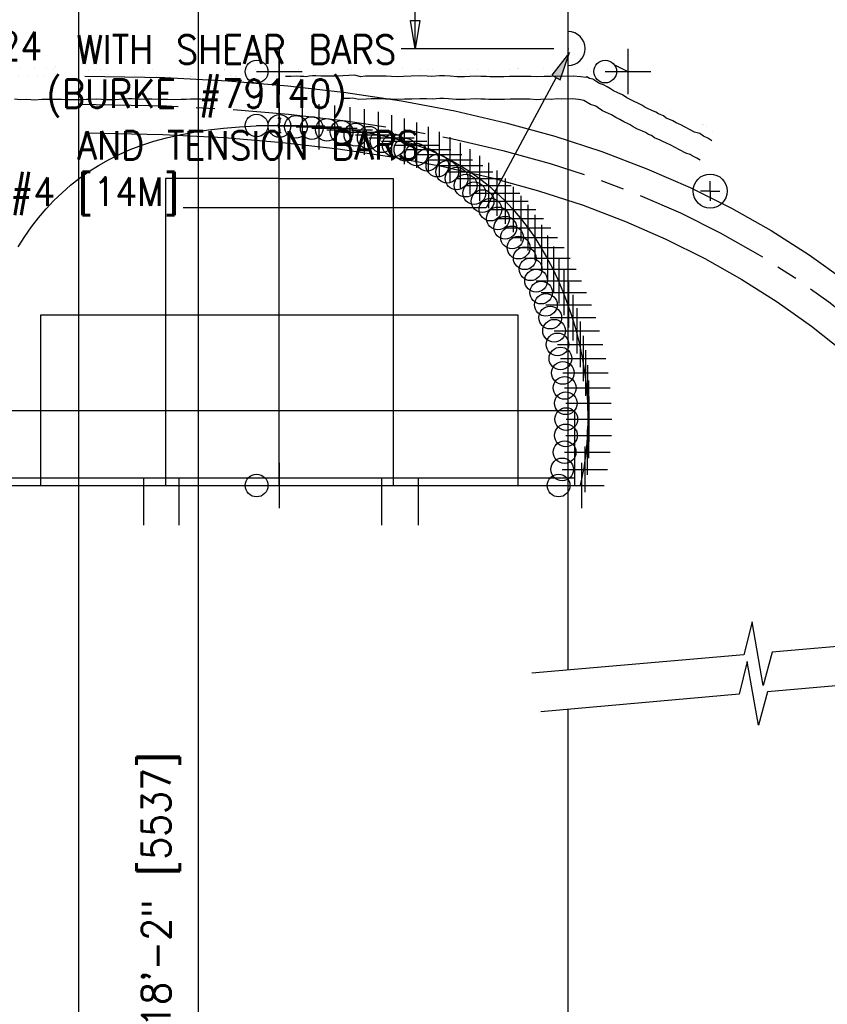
# Model space of a CAD drawing. Extents: x -17 to 2859, y -14 to 3983.
# Tile 25 of 39: x 78 to 114, y 144 to 188. Entities that reach past the tile are written whole.
import ezdxf
from ezdxf.enums import TextEntityAlignment as Align

# ---------------------------------------------------------------- set-up
doc = ezdxf.new("R2010")
doc.units = 0
doc.header["$LTSCALE"] = 25.4
doc.header["$MEASUREMENT"] = 0
doc.layers.get('0').update_dxf_attribs({"linetype": 'CONTINUOUS'})
for name, color, linetype in [('ARC-CENT', 1, 'CONTINUOUS'), ('ARC-CONST', 1, 'CONTINUOUS'), ('ARC-GRD', 1, 'CONTINUOUS'), ('ARC-PTS', 1, 'CONTINUOUS'), ('ARC-SOIL', 1, 'CONTINUOUS'), ('BDR-TEXT', 1, 'CONTINUOUS'), ('DWG-LINES', 7, 'CONTINUOUS'), ('FORM', 1, 'CONTINUOUS'), ('HATCH', 7, 'CONTINUOUS'), ('LABELS', 7, 'CONTINUOUS'), ('LEV_PAD', 7, 'CONTINUOUS'), ('PAN_RS', 7, 'CONTINUOUS'), ('PAN_TS', 7, 'CONTINUOUS'), ('POINTS', 1, 'CONTINUOUS'), ('TRASH', 1, 'CONTINUOUS')]:
    doc.layers.add(name, color=color, linetype=linetype)
doc.styles.add('TXT_SHX', font='txt.shx')

# ---------------------------------------------------------------- blocks, each defined once
blk = doc.blocks.new('2FL')
at = {"layer": 'DWG-LINES', "color": 1, "linetype": 'CONTINUOUS', "const_width": 0.00025}
blk.add_lwpolyline([(-0.12, -1.39), (-0.12, -3.25), (-0.31, -3.25), (-0.31, -1.46, -0.342997), (-0.31, 1.46), (-0.31, 3.25), (-0.12, 3.25), (-0.12, 1.39)], format="xyb", dxfattribs=at)
blk.add_lwpolyline([(0.12, -3.25), (0.12, -1.65, -0.454859), (0.12, 1.65), (0.12, 3.25), (0.31, 3.25), (0.31, 1.56, 0.480384), (0.31, -1.56), (0.31, -3.25)], format="xyb", close=True, dxfattribs=at)
at = {"layer": 'HATCH', "color": 6, "linetype": 'CONTINUOUS'}
for p, q in [((-0.81, 0.01), (-0.61, 0.21)), ((-0.81, -0.16), (-0.65, 0)), ((-0.78, 0.4), (-0.53, 0.65)), ((-0.73, 0.63), (-0.41, 0.94)), ((-0.65, 0), (-0.62, 0.02)), ((-0.62, 0.02), (-0.43, 0.22)), ((-0.61, 0.21), (-0.39, 0.44)), ((-0.53, 0.65), (-0.16, 1.02)), ((-0.45, 1.25), (-0.12, 1.58)), ((-0.41, 0.94), (0.31, 1.67)), ((-0.31, 3.16), (-0.23, 3.25)), ((-0.31, 2.99), (-0.12, 3.17)), ((-0.31, 2.63), (-0.12, 2.82)), ((-0.31, 2.46), (-0.12, 2.64)), ((-0.31, 2.1), (-0.17, 2.25)), ((-0.31, 1.93), (-0.12, 2.11)), ((-0.31, 1.57), (-0.12, 1.76)), ((-0.17, 2.25), (-0.12, 2.29)), ((0.12, 3.07), (0.3, 3.25)), ((0.12, 2.89), (0.31, 3.08)), ((0.12, 2.54), (0.31, 2.73)), ((0.12, 2.36), (0.31, 2.55)), ((0.12, 2.01), (0.31, 2.2)), ((0.12, 1.83), (0.31, 2.02)), ((-0.77, -0.47), (-0.6, -0.31)), ((-0.73, -0.61), (-0.58, -0.46)), ((-0.64, -0.88), (-0.5, -0.73)), ((-0.6, -0.31), (-0.43, -0.14)), ((-0.59, -1), (-0.45, -0.86)), ((-0.58, -0.46), (-0.42, -0.3)), ((-0.5, -0.73), (-0.35, -0.59)), ((-0.47, -1.23), (-0.33, -1.1)), ((-0.45, -0.86), (-0.3, -0.72)), ((-0.4, -1.34), (-0.26, -1.21)), ((-0.33, -1.1), (-0.19, -0.96)), ((-0.31, -1.61), (-0.12, -1.42)), ((-0.31, -1.79), (-0.12, -1.6)), ((-0.31, -2.14), (-0.12, -1.95)), ((-0.31, -2.32), (-0.12, -2.13)), ((-0.31, -2.67), (-0.12, -2.48)), ((-0.31, -2.85), (-0.12, -2.66)), ((-0.31, -3.2), (-0.12, -3.01)), ((-0.26, -1.21), (-0.13, -1.07)), ((-0.19, -3.25), (-0.12, -3.19)), ((-0.11, -1.41), (0.02, -1.28)), ((-0.03, -1.5), (0.1, -1.37)), ((0.12, -1.7), (0.29, -1.54)), ((0.12, -1.88), (0.31, -1.69)), ((0.12, -2.23), (0.31, -2.04)), ((0.12, -2.41), (0.31, -2.22)), ((0.12, -2.76), (0.31, -2.58)), ((0.12, -2.94), (0.31, -2.75)), ((0.17, -3.25), (0.31, -3.11))]:
    blk.add_line(p, q, dxfattribs=at)
at = {"layer": 'LABELS', "color": 253, "linetype": 'CONTINUOUS'}
for p, q in [((-0.12, 3.25), (-0.88, 4)), ((0.12, 3.25), (0.88, 4)), ((-0.88, -4), (-0.12, -3.25)), ((0.88, -4), (0.12, -3.25))]:
    blk.add_line(p, q, dxfattribs=at)
blk = doc.blocks.new('2FL0')
at = {"layer": 'DWG-LINES', "color": 1, "linetype": 'CONTINUOUS', "const_width": 0.00025}
blk.add_lwpolyline([(-0.12, -1.39), (-0.12, -3.25), (-0.31, -3.25), (-0.31, -1.46, -0.342997), (-0.31, 1.46), (-0.31, 3.25), (-0.12, 3.25), (-0.12, 1.39)], format="xyb", dxfattribs=at)
blk.add_lwpolyline([(0.12, -3.25), (0.12, -1.65, -0.454859), (0.12, 1.65), (0.12, 3.25), (0.31, 3.25), (0.31, 1.56, 0.480384), (0.31, -1.56), (0.31, -3.25)], format="xyb", close=True, dxfattribs=at)
at = {"layer": 'HATCH', "color": 6, "linetype": 'CONTINUOUS'}
for p, q in [((-0.81, 0.01), (-0.61, 0.21)), ((-0.81, -0.16), (-0.65, 0)), ((-0.78, 0.4), (-0.53, 0.65)), ((-0.73, 0.63), (-0.41, 0.94)), ((-0.65, 0), (-0.62, 0.02)), ((-0.62, 0.02), (-0.43, 0.22)), ((-0.61, 0.21), (-0.39, 0.44)), ((-0.53, 0.65), (-0.16, 1.02)), ((-0.45, 1.25), (-0.12, 1.58)), ((-0.41, 0.94), (0.31, 1.67)), ((-0.31, 3.16), (-0.23, 3.25)), ((-0.31, 2.99), (-0.12, 3.17)), ((-0.31, 2.63), (-0.12, 2.82)), ((-0.31, 2.46), (-0.12, 2.64)), ((-0.31, 2.1), (-0.17, 2.25)), ((-0.31, 1.93), (-0.12, 2.11)), ((-0.31, 1.57), (-0.12, 1.76)), ((-0.17, 2.25), (-0.12, 2.29)), ((0.12, 3.07), (0.3, 3.25)), ((0.12, 2.89), (0.31, 3.08)), ((0.12, 2.54), (0.31, 2.73)), ((0.12, 2.36), (0.31, 2.55)), ((0.12, 2.01), (0.31, 2.2)), ((0.12, 1.83), (0.31, 2.02)), ((-0.77, -0.47), (-0.6, -0.31)), ((-0.73, -0.61), (-0.58, -0.46)), ((-0.64, -0.88), (-0.5, -0.73)), ((-0.6, -0.31), (-0.43, -0.14)), ((-0.59, -1), (-0.45, -0.86)), ((-0.58, -0.46), (-0.42, -0.3)), ((-0.5, -0.73), (-0.35, -0.59)), ((-0.47, -1.23), (-0.33, -1.1)), ((-0.45, -0.86), (-0.3, -0.72)), ((-0.4, -1.34), (-0.26, -1.21)), ((-0.33, -1.1), (-0.19, -0.96)), ((-0.31, -1.61), (-0.12, -1.42)), ((-0.31, -1.79), (-0.12, -1.6)), ((-0.31, -2.14), (-0.12, -1.95)), ((-0.31, -2.32), (-0.12, -2.13)), ((-0.31, -2.67), (-0.12, -2.48)), ((-0.31, -2.85), (-0.12, -2.66)), ((-0.31, -3.2), (-0.12, -3.01)), ((-0.26, -1.21), (-0.13, -1.07)), ((-0.19, -3.25), (-0.12, -3.19)), ((-0.11, -1.41), (0.02, -1.28)), ((-0.03, -1.5), (0.1, -1.37)), ((0.12, -1.7), (0.29, -1.54)), ((0.12, -1.88), (0.31, -1.69)), ((0.12, -2.23), (0.31, -2.04)), ((0.12, -2.41), (0.31, -2.22)), ((0.12, -2.76), (0.31, -2.58)), ((0.12, -2.94), (0.31, -2.75)), ((0.17, -3.25), (0.31, -3.11))]:
    blk.add_line(p, q, dxfattribs=at)
at = {"layer": 'LABELS', "color": 253, "linetype": 'CONTINUOUS'}
for p, q in [((-0.12, 3.25), (-0.88, 4)), ((0.12, 3.25), (0.88, 4)), ((-0.88, -4), (-0.12, -3.25)), ((0.88, -4), (0.12, -3.25))]:
    blk.add_line(p, q, dxfattribs=at)
blk = doc.blocks.new('SO3_PN')
at = {"layer": 'PAN_RS', "linetype": 'CONTINUOUS'}
blk.add_hatch(color=7, dxfattribs=at).paths.add_polyline_path([(141.297, 161.929), (141.885, 161.614), (142.536, 163.534)])
at = {"color": 7, "linetype": 'CONTINUOUS'}
for p, q in [((131.674, 163.78), (131.674, 197.78)), ((141.431, 163.78), (130.674, 163.78))]:
    blk.add_line(p, q, dxfattribs=at)
blk.add_lwpolyline([(131.341, 165.78), (132.007, 165.78), (131.674, 163.78)], close=True, dxfattribs=at)
at = {"layer": 'DWG-LINES', "color": 2, "linetype": 'CONTINUOUS'}
for points in [[(175.63, 122.978), (156.79, 121.33), (156.164, 118.98), (155.382, 123.459), (154.798, 121.156), (139.874, 119.85)], [(174.915, 120.156), (156.455, 118.541), (155.829, 116.191), (155.047, 120.669), (154.463, 118.366), (140.505, 117.145)]]:
    blk.add_lwpolyline(points, dxfattribs=at)
at = {"layer": 'LABELS', "color": 253, "linetype": 'CONTINUOUS'}
for q in [(152.431, 154.468), (151.743, 153.78), (152.431, 153.092), (153.119, 153.78)]:
    blk.add_line((152.431, 153.78), q, dxfattribs=at)
blk.add_circle((152.431, 153.78), 1.2, dxfattribs=at)
blk.add_arc((142.431, 163.81), 1.2, 270, 90, dxfattribs=at)
at = {"layer": 'LEV_PAD', "color": 1, "linetype": 'CONTINUOUS'}
for p, q in [((142.431, 120.074), (142.431, 199.78)), ((142.431, 24.477), (142.431, 117.314))]:
    blk.add_line(p, q, dxfattribs=at)
at = {"layer": 'PAN_RS', "color": 7, "linetype": 'CONTINUOUS'}
for p, q in [((141.591, 161.771), (136.672, 152.596)), ((136.672, 152.596), (115.339, 152.596))]:
    blk.add_line(p, q, dxfattribs=at)
blk.add_lwpolyline([(141.297, 161.929), (141.885, 161.614), (142.536, 163.534)], close=True, dxfattribs=at)
at = {"layer": 'PAN_TS', "color": 24, "linetype": 'CONTINUOUS'}
blk.add_point((142.431, 163.78), dxfattribs=at)
at = {"layer": 'LABELS', "color": 253, "linetype": 'CONTINUOUS', "style": 'TXT_SHX', "width": 0.9}
for s, p in [('WITH SHEAR BARS', (130.336, 162.74)), ('(BURKE #79140)', (126.854, 159.628)), ('AND TENSION BARS', (131.934, 156.007)), ('#4 [14M]', (115.041, 152.746))]:
    blk.add_text(s, height=2, dxfattribs=at).set_placement(p, align=Align.RIGHT)
blk = doc.blocks.new('SO3_P0')
at = {"layer": 'PAN_RS', "linetype": 'CONTINUOUS'}
blk.add_hatch(color=7, dxfattribs=at).paths.add_polyline_path([(141.297, 161.929), (141.885, 161.614), (142.536, 163.534)])
at = {"color": 7, "linetype": 'CONTINUOUS'}
for p, q in [((131.674, 163.78), (131.674, 197.78)), ((141.431, 163.78), (130.674, 163.78))]:
    blk.add_line(p, q, dxfattribs=at)
blk.add_lwpolyline([(131.341, 165.78), (132.007, 165.78), (131.674, 163.78)], close=True, dxfattribs=at)
at = {"layer": 'DWG-LINES', "color": 2, "linetype": 'CONTINUOUS'}
for points in [[(175.63, 122.978), (156.79, 121.33), (156.164, 118.98), (155.382, 123.459), (154.798, 121.156), (139.874, 119.85)], [(174.915, 120.156), (156.455, 118.541), (155.829, 116.191), (155.047, 120.669), (154.463, 118.366), (140.505, 117.145)]]:
    blk.add_lwpolyline(points, dxfattribs=at)
at = {"layer": 'LABELS', "color": 253, "linetype": 'CONTINUOUS'}
for q in [(152.431, 154.468), (151.743, 153.78), (152.431, 153.092), (153.119, 153.78)]:
    blk.add_line((152.431, 153.78), q, dxfattribs=at)
blk.add_circle((152.431, 153.78), 1.2, dxfattribs=at)
blk.add_arc((142.431, 163.81), 1.2, 270, 90, dxfattribs=at)
at = {"layer": 'LEV_PAD', "color": 1, "linetype": 'CONTINUOUS'}
for p, q in [((142.431, 120.074), (142.431, 199.78)), ((142.431, 24.477), (142.431, 117.314))]:
    blk.add_line(p, q, dxfattribs=at)
at = {"layer": 'PAN_RS', "color": 7, "linetype": 'CONTINUOUS'}
for p, q in [((141.591, 161.771), (136.672, 152.596)), ((136.672, 152.596), (115.339, 152.596))]:
    blk.add_line(p, q, dxfattribs=at)
blk.add_lwpolyline([(141.297, 161.929), (141.885, 161.614), (142.536, 163.534)], close=True, dxfattribs=at)
at = {"layer": 'PAN_TS', "color": 24, "linetype": 'CONTINUOUS'}
blk.add_point((142.431, 163.78), dxfattribs=at)
at = {"layer": 'LABELS', "color": 253, "linetype": 'CONTINUOUS', "style": 'TXT_SHX', "width": 0.9}
for s, p in [('WITH SHEAR BARS', (130.336, 162.74)), ('(BURKE #79140)', (126.854, 159.628)), ('AND TENSION BARS', (131.934, 156.007)), ('#4 [14M]', (115.041, 152.746))]:
    blk.add_text(s, height=2, dxfattribs=at).set_placement(p, align=Align.RIGHT)

msp = doc.modelspace()

# ---------------------------------------------------------------- linework, layer by layer
at = {"layer": 'ARC-CENT', "color": 7, "linetype": 'CONTINUOUS'}
msp.add_lwpolyline([(78.037, 177.579), (78.322, 178.024), (78.622, 178.448), (78.936, 178.854), (79.265, 179.24), (79.609, 179.607), (79.968, 179.955), (80.342, 180.283), (80.733, 180.592), (81.141, 180.881), (81.566, 181.152), (82.011, 181.403), (82.475, 181.635), (82.961, 181.847), (83.469, 182.04), (84.002, 182.214), (84.56, 182.368), (85.145, 182.504), (85.759, 182.619), (86.401, 182.716), (87.072, 182.793), (87.771, 182.851), (88.504, 182.89), (89.523, 182.909), (90.543, 182.89), (91.276, 182.851), (91.975, 182.793), (92.646, 182.716), (93.288, 182.619), (93.901, 182.504), (94.487, 182.368), (95.045, 182.214), (95.578, 182.04), (96.086, 181.847), (96.572, 181.635), (97.036, 181.403), (97.48, 181.152), (97.906, 180.881), (98.314, 180.592), (98.704, 180.283), (99.079, 179.955), (99.438, 179.607), (99.782, 179.24), (100.111, 178.854), (100.425, 178.448), (100.725, 178.024), (101.01, 177.579), (101.28, 177.116), (101.535, 176.633), (101.775, 176.131), (101.998, 175.61), (102.205, 175.069), (102.394, 174.509), (102.564, 173.93), (102.714, 173.331), (102.843, 172.713), (102.948, 172.076), (103.027, 171.42), (103.078, 170.744), (103.098, 170.049), (103.081, 169.334), (103.022, 168.6), (102.916, 167.847), (102.753, 167.075)], dxfattribs=at)
msp.add_lwpolyline([(78.037, 177.579), (78.322, 178.024), (78.622, 178.448), (78.936, 178.854), (79.265, 179.24), (79.609, 179.607), (79.968, 179.955), (80.342, 180.283), (80.733, 180.592), (81.141, 180.881), (81.566, 181.152), (82.011, 181.403), (82.475, 181.635), (82.961, 181.847), (83.469, 182.04), (84.002, 182.214), (84.56, 182.368), (85.145, 182.504), (85.759, 182.619), (86.401, 182.716), (87.072, 182.793), (87.771, 182.851), (88.504, 182.89), (89.523, 182.909), (90.543, 182.89), (91.276, 182.851), (91.975, 182.793), (92.646, 182.716), (93.288, 182.619), (93.901, 182.504), (94.487, 182.368), (95.045, 182.214), (95.578, 182.04), (96.086, 181.847), (96.572, 181.635), (97.036, 181.403), (97.48, 181.152), (97.906, 180.881), (98.314, 180.592), (98.704, 180.283), (99.079, 179.955), (99.438, 179.607), (99.782, 179.24), (100.111, 178.854), (100.425, 178.448), (100.725, 178.024), (101.01, 177.579), (101.28, 177.116), (101.535, 176.633), (101.775, 176.131), (101.998, 175.61), (102.205, 175.069), (102.394, 174.509), (102.564, 173.93), (102.714, 173.331), (102.843, 172.713), (102.948, 172.076), (103.027, 171.42), (103.078, 170.744), (103.098, 170.049), (103.081, 169.334), (103.022, 168.6), (102.916, 167.847), (102.753, 167.075)], dxfattribs=at)
at = {"layer": 'ARC-CONST', "color": 7, "linetype": 'CONTINUOUS'}
for p, q in [((104.857, 186.283), (104.857, 184.283)), ((104.857, 186.283), (104.857, 184.283)), ((104.273, 185.575), (104.857, 185.283)), ((104.273, 185.575), (104.857, 185.283)), ((103.857, 185.283), (105.857, 185.283)), ((103.857, 185.283), (105.857, 185.283)), ((89.523, 168.075), (89.523, 166.075)), ((89.523, 168.075), (89.523, 166.075)), ((88.523, 167.075), (90.523, 167.075)), ((88.523, 167.075), (90.523, 167.075))]:
    msp.add_line(p, q, dxfattribs=at)
for centre in [(103.857, 185.283), (103.857, 185.283), (88.523, 167.075), (88.523, 167.075)]:
    msp.add_circle(centre, 0.5, dxfattribs=at)
at = {"layer": 'ARC-GRD', "color": 253, "linetype": 'CONTINUOUS'}
msp.add_line((89.523, 167.075), (89.523, 186.365), dxfattribs=at)
msp.add_line((89.523, 167.075), (89.523, 186.365), dxfattribs=at)
for points in [[(89.523, 180.575), (84.523, 180.575), (84.523, 167.075)], [(89.523, 180.575), (84.523, 180.575), (84.523, 167.075)], [(89.523, 180.575), (94.523, 180.575), (94.523, 167.075)], [(89.523, 180.575), (94.523, 180.575), (94.523, 167.075)], [(89.523, 167.075), (100.023, 167.075), (100.023, 174.575), (79.023, 174.575), (79.023, 167.075)], [(89.523, 167.075), (100.023, 167.075), (100.023, 174.575), (79.023, 174.575), (79.023, 167.075)], [(89.523, 167.075), (102.523, 167.075), (102.523, 170.354), (76.523, 170.354), (76.523, 167.075)], [(89.523, 167.075), (102.523, 167.075), (102.523, 170.354), (76.523, 170.354), (76.523, 167.075)]]:
    msp.add_lwpolyline(points, dxfattribs=at)
msp.add_lwpolyline([(89.523, 167.075), (102.523, 167.075), (102.523, 167.403), (76.523, 167.403), (76.523, 167.075)], close=True, dxfattribs=at)
msp.add_lwpolyline([(89.523, 167.075), (102.523, 167.075), (102.523, 167.403), (76.523, 167.403), (76.523, 167.075)], close=True, dxfattribs=at)
at = {"layer": 'ARC-PTS', "color": 5, "linetype": 'CONTINUOUS'}
for p, q in [((89.523, 183.909), (89.523, 181.909)), ((89.523, 183.909), (89.523, 181.909)), ((90.528, 183.89), (90.528, 181.89)), ((90.528, 183.89), (90.528, 181.89)), ((91.257, 183.852), (91.257, 181.852)), ((91.257, 183.852), (91.257, 181.852)), ((91.951, 183.794), (91.951, 181.794)), ((91.951, 183.794), (91.951, 181.794)), ((92.619, 183.718), (92.619, 181.718)), ((92.619, 183.718), (92.619, 181.718)), ((93.259, 183.622), (93.259, 181.622)), ((93.259, 183.622), (93.259, 181.622)), ((93.872, 183.506), (93.872, 181.506)), ((93.872, 183.506), (93.872, 181.506)), ((94.458, 183.371), (94.458, 181.371)), ((94.458, 183.371), (94.458, 181.371)), ((95.018, 183.216), (95.018, 181.216)), ((95.018, 183.216), (95.018, 181.216)), ((88.523, 182.909), (90.523, 182.909)), ((88.523, 182.909), (90.523, 182.909)), ((89.528, 182.89), (91.528, 182.89)), ((89.528, 182.89), (91.528, 182.89)), ((90.257, 182.852), (92.257, 182.852)), ((90.257, 182.852), (92.257, 182.852)), ((90.951, 182.794), (92.951, 182.794)), ((90.951, 182.794), (92.951, 182.794)), ((95.554, 183.042), (95.554, 181.042)), ((95.554, 183.042), (95.554, 181.042)), ((96.067, 182.848), (96.067, 180.848)), ((96.067, 182.848), (96.067, 180.848)), ((91.619, 182.718), (93.619, 182.718)), ((91.619, 182.718), (93.619, 182.718)), ((92.259, 182.622), (94.259, 182.622)), ((92.259, 182.622), (94.259, 182.622)), ((92.872, 182.506), (94.872, 182.506)), ((92.872, 182.506), (94.872, 182.506)), ((93.458, 182.371), (95.458, 182.371)), ((93.458, 182.371), (95.458, 182.371)), ((96.557, 182.633), (96.557, 180.633)), ((96.557, 182.633), (96.557, 180.633)), ((97.027, 182.4), (97.027, 180.4)), ((97.027, 182.4), (97.027, 180.4)), ((94.018, 182.216), (96.018, 182.216)), ((94.018, 182.216), (96.018, 182.216)), ((94.554, 182.042), (96.554, 182.042)), ((94.554, 182.042), (96.554, 182.042)), ((97.477, 182.146), (97.477, 180.146)), ((97.477, 182.146), (97.477, 180.146)), ((95.067, 181.848), (97.067, 181.848)), ((95.067, 181.848), (97.067, 181.848)), ((95.557, 181.633), (97.557, 181.633)), ((95.557, 181.633), (97.557, 181.633)), ((97.908, 181.872), (97.908, 179.872)), ((97.908, 181.872), (97.908, 179.872)), ((98.321, 181.579), (98.321, 179.579)), ((98.321, 181.579), (98.321, 179.579)), ((96.027, 181.4), (98.027, 181.4)), ((96.027, 181.4), (98.027, 181.4)), ((96.477, 181.146), (98.477, 181.146)), ((96.477, 181.146), (98.477, 181.146)), ((98.718, 181.267), (98.718, 179.267)), ((98.718, 181.267), (98.718, 179.267)), ((96.908, 180.872), (98.908, 180.872)), ((96.908, 180.872), (98.908, 180.872)), ((97.321, 180.579), (99.321, 180.579)), ((97.321, 180.579), (99.321, 180.579)), ((99.097, 180.934), (99.097, 178.934)), ((99.097, 180.934), (99.097, 178.934)), ((99.461, 180.583), (99.461, 178.583)), ((99.461, 180.583), (99.461, 178.583)), ((97.718, 180.267), (99.718, 180.267)), ((97.718, 180.267), (99.718, 180.267)), ((99.809, 180.212), (99.809, 178.212)), ((99.809, 180.212), (99.809, 178.212)), ((98.097, 179.934), (100.097, 179.934)), ((98.097, 179.934), (100.097, 179.934)), ((100.141, 179.823), (100.141, 177.823)), ((100.141, 179.823), (100.141, 177.823)), ((98.461, 179.583), (100.461, 179.583)), ((98.461, 179.583), (100.461, 179.583)), ((100.458, 179.414), (100.458, 177.414)), ((100.458, 179.414), (100.458, 177.414)), ((98.809, 179.212), (100.809, 179.212)), ((98.809, 179.212), (100.809, 179.212)), ((100.761, 178.986), (100.761, 176.986)), ((100.761, 178.986), (100.761, 176.986)), ((99.141, 178.823), (101.141, 178.823)), ((99.141, 178.823), (101.141, 178.823)), ((101.048, 178.539), (101.048, 176.539)), ((101.048, 178.539), (101.048, 176.539)), ((99.458, 178.414), (101.458, 178.414)), ((99.458, 178.414), (101.458, 178.414)), ((99.761, 177.986), (101.761, 177.986)), ((99.761, 177.986), (101.761, 177.986)), ((101.32, 178.073), (101.32, 176.073)), ((101.32, 178.073), (101.32, 176.073)), ((101.576, 177.589), (101.576, 175.589)), ((101.576, 177.589), (101.576, 175.589)), ((100.048, 177.539), (102.048, 177.539)), ((100.048, 177.539), (102.048, 177.539)), ((100.32, 177.073), (102.32, 177.073)), ((100.32, 177.073), (102.32, 177.073)), ((101.817, 177.085), (101.817, 175.085)), ((101.817, 177.085), (101.817, 175.085)), ((100.576, 176.589), (102.576, 176.589)), ((100.576, 176.589), (102.576, 176.589)), ((102.041, 176.562), (102.041, 174.562)), ((102.041, 176.562), (102.041, 174.562)), ((100.817, 176.085), (102.817, 176.085)), ((100.817, 176.085), (102.817, 176.085)), ((102.248, 176.021), (102.248, 174.021)), ((102.248, 176.021), (102.248, 174.021)), ((101.041, 175.562), (103.041, 175.562)), ((101.041, 175.562), (103.041, 175.562)), ((102.438, 175.46), (102.438, 173.46)), ((102.438, 175.46), (102.438, 173.46)), ((101.248, 175.021), (103.248, 175.021)), ((101.248, 175.021), (103.248, 175.021)), ((102.609, 174.88), (102.609, 172.88)), ((102.609, 174.88), (102.609, 172.88)), ((101.438, 174.46), (103.438, 174.46)), ((101.438, 174.46), (103.438, 174.46)), ((102.759, 174.282), (102.759, 172.282)), ((102.759, 174.282), (102.759, 172.282)), ((101.609, 173.88), (103.609, 173.88)), ((101.609, 173.88), (103.609, 173.88)), ((102.888, 173.663), (102.888, 171.663)), ((102.888, 173.663), (102.888, 171.663)), ((101.759, 173.282), (103.759, 173.282)), ((101.759, 173.282), (103.759, 173.282)), ((102.994, 173.026), (102.994, 171.026)), ((102.994, 173.026), (102.994, 171.026)), ((101.888, 172.663), (103.888, 172.663)), ((101.888, 172.663), (103.888, 172.663)), ((103.073, 172.369), (103.073, 170.369)), ((103.073, 172.369), (103.073, 170.369)), ((101.994, 172.026), (103.994, 172.026)), ((101.994, 172.026), (103.994, 172.026)), ((103.125, 171.692), (103.125, 169.692)), ((103.125, 171.692), (103.125, 169.692)), ((102.073, 171.369), (104.073, 171.369)), ((102.073, 171.369), (104.073, 171.369)), ((102.125, 170.692), (104.125, 170.692)), ((102.125, 170.692), (104.125, 170.692)), ((103.144, 170.996), (103.144, 168.996)), ((103.144, 170.996), (103.144, 168.996)), ((103.128, 170.28), (103.128, 168.28)), ((103.128, 170.28), (103.128, 168.28)), ((102.144, 169.996), (104.144, 169.996)), ((102.144, 169.996), (104.144, 169.996)), ((103.07, 169.543), (103.07, 167.543)), ((103.07, 169.543), (103.07, 167.543)), ((102.128, 169.28), (104.128, 169.28)), ((102.128, 169.28), (104.128, 169.28)), ((102.07, 168.543), (104.07, 168.543)), ((102.07, 168.543), (104.07, 168.543)), ((102.964, 168.785), (102.964, 166.785)), ((102.964, 168.785), (102.964, 166.785)), ((102.807, 168.075), (102.807, 166.075)), ((102.807, 168.075), (102.807, 166.075)), ((102.807, 168.075), (102.807, 166.075)), ((102.807, 168.075), (102.807, 166.075)), ((101.964, 167.785), (103.964, 167.785)), ((101.964, 167.785), (103.964, 167.785)), ((101.807, 167.075), (103.807, 167.075)), ((101.807, 167.075), (103.807, 167.075)), ((101.807, 167.075), (103.807, 167.075)), ((101.807, 167.075), (103.807, 167.075))]:
    msp.add_line(p, q, dxfattribs=at)
at = {"layer": 'ARC-PTS', "color": 7, "linetype": 'CONTINUOUS'}
msp.add_lwpolyline([(89.523, 182.909), (90.543, 182.89), (91.276, 182.851), (91.975, 182.793), (92.646, 182.716), (93.288, 182.619), (93.901, 182.504), (94.487, 182.368), (95.045, 182.214), (95.578, 182.04), (96.086, 181.847), (96.572, 181.635), (97.036, 181.403), (97.48, 181.152), (97.906, 180.881), (98.314, 180.592), (98.704, 180.283), (99.079, 179.955), (99.438, 179.607), (99.782, 179.24), (100.111, 178.854), (100.425, 178.448), (100.725, 178.024), (101.01, 177.579), (101.28, 177.116), (101.535, 176.633), (101.775, 176.131), (101.998, 175.61), (102.205, 175.069), (102.394, 174.509), (102.564, 173.93), (102.714, 173.331), (102.843, 172.713), (102.948, 172.076), (103.027, 171.42), (103.078, 170.744), (103.098, 170.049), (103.081, 169.334), (103.022, 168.6), (102.916, 167.847), (102.753, 167.075)], dxfattribs=at)
msp.add_lwpolyline([(89.523, 182.909), (90.543, 182.89), (91.276, 182.851), (91.975, 182.793), (92.646, 182.716), (93.288, 182.619), (93.901, 182.504), (94.487, 182.368), (95.045, 182.214), (95.578, 182.04), (96.086, 181.847), (96.572, 181.635), (97.036, 181.403), (97.48, 181.152), (97.906, 180.881), (98.314, 180.592), (98.704, 180.283), (99.079, 179.955), (99.438, 179.607), (99.782, 179.24), (100.111, 178.854), (100.425, 178.448), (100.725, 178.024), (101.01, 177.579), (101.28, 177.116), (101.535, 176.633), (101.775, 176.131), (101.998, 175.61), (102.205, 175.069), (102.394, 174.509), (102.564, 173.93), (102.714, 173.331), (102.843, 172.713), (102.948, 172.076), (103.027, 171.42), (103.078, 170.744), (103.098, 170.049), (103.081, 169.334), (103.022, 168.6), (102.916, 167.847), (102.753, 167.075)], dxfattribs=at)
at = {"layer": 'ARC-PTS', "color": 5, "linetype": 'CONTINUOUS'}
for centre in [(88.523, 182.909), (88.523, 182.909), (89.528, 182.89), (89.528, 182.89), (90.257, 182.852), (90.257, 182.852), (90.951, 182.794), (90.951, 182.794), (91.619, 182.718), (91.619, 182.718), (92.259, 182.622), (92.259, 182.622), (92.872, 182.506), (92.872, 182.506), (93.458, 182.371), (93.458, 182.371), (94.018, 182.216), (94.018, 182.216), (94.554, 182.042), (94.554, 182.042), (95.067, 181.848), (95.067, 181.848), (95.557, 181.633), (95.557, 181.633), (96.027, 181.4), (96.027, 181.4), (96.477, 181.146), (96.477, 181.146), (96.908, 180.872), (96.908, 180.872), (97.321, 180.579), (97.321, 180.579), (97.718, 180.267), (97.718, 180.267), (98.097, 179.934), (98.097, 179.934), (98.461, 179.583), (98.461, 179.583), (98.809, 179.212), (98.809, 179.212), (99.141, 178.823), (99.141, 178.823), (99.458, 178.414), (99.458, 178.414), (99.761, 177.986), (99.761, 177.986), (100.048, 177.539), (100.048, 177.539), (100.32, 177.073), (100.32, 177.073), (100.576, 176.589), (100.576, 176.589), (100.817, 176.085), (100.817, 176.085), (101.041, 175.562), (101.041, 175.562), (101.248, 175.021), (101.248, 175.021), (101.438, 174.46), (101.438, 174.46), (101.609, 173.88), (101.609, 173.88), (101.759, 173.282), (101.759, 173.282), (101.888, 172.663), (101.888, 172.663), (101.994, 172.026), (101.994, 172.026), (102.073, 171.369), (102.073, 171.369), (102.125, 170.692), (102.125, 170.692), (102.144, 169.996), (102.144, 169.996), (102.128, 169.28), (102.128, 169.28), (102.07, 168.543), (102.07, 168.543), (101.964, 167.785), (101.964, 167.785), (101.807, 167.075), (101.807, 167.075), (101.807, 167.075), (101.807, 167.075)]:
    msp.add_circle(centre, 0.5, dxfattribs=at)
at = {"layer": 'ARC-SOIL', "color": 234, "linetype": 'CONTINUOUS', "const_width": 0.00025}
for points in [[(78.084, 185.409), (78.179, 185.419), (78.307, 185.437), (78.431, 185.433), (78.577, 185.427), (78.771, 185.431), (78.92, 185.445), (79.07, 185.437), (79.242, 185.435), (79.352, 185.417), (79.494, 185.409), (79.583, 185.401), (79.585, 185.405), (79.535, 185.519), (79.633, 185.403), (79.679, 185.561), (79.677, 185.433), (79.779, 185.509), (79.715, 185.417), (79.779, 185.423), (79.933, 185.401), (80.021, 185.373), (80.187, 185.375), (80.282, 185.369), (80.436, 185.371), (80.59, 185.369), (81.015, 185.335), (81.303, 185.355), (81.515, 185.361), (81.742, 185.355), (81.892, 185.373), (82.04, 185.367), (82.216, 185.377), (82.399, 185.377), (82.591, 185.373), (82.853, 185.385), (83.122, 185.361), (83.298, 185.365), (83.542, 185.387), (83.761, 185.385), (83.937, 185.387), (84.107, 185.395), (84.301, 185.411), (84.49, 185.413), (84.624, 185.437), (84.744, 185.421), (84.898, 185.445), (85.02, 185.419), (85.171, 185.425), (85.327, 185.423), (85.483, 185.413), (85.595, 185.425), (85.727, 185.439), (85.86, 185.449), (85.852, 185.451), (85.735, 185.593), (85.83, 185.465), (85.85, 185.559), (85.87, 185.451), (85.922, 185.493), (85.872, 185.467), (85.87, 185.469), (86.032, 185.425), (86.232, 185.403), (86.485, 185.405), (86.501, 185.391), (86.739, 185.423), (87.009, 185.371), (87.346, 185.375), (87.668, 185.349), (87.869, 185.353), (88.007, 185.367), (88.311, 185.383), (88.536, 185.367), (88.622, 185.385), (88.866, 185.381), (89.09, 185.379), (89.391, 185.367), (89.591, 185.355), (89.765, 185.351), (89.901, 185.379)], [(78.084, 185.409), (78.179, 185.419), (78.307, 185.437), (78.431, 185.433), (78.577, 185.427), (78.771, 185.431), (78.92, 185.445), (79.07, 185.437), (79.242, 185.435), (79.352, 185.417), (79.494, 185.409), (79.583, 185.401), (79.585, 185.405), (79.535, 185.519), (79.633, 185.403), (79.679, 185.561), (79.677, 185.433), (79.779, 185.509), (79.715, 185.417), (79.779, 185.423), (79.933, 185.401), (80.021, 185.373), (80.187, 185.375), (80.282, 185.369), (80.436, 185.371), (80.59, 185.369), (81.015, 185.335), (81.303, 185.355), (81.515, 185.361), (81.742, 185.355), (81.892, 185.373), (82.04, 185.367), (82.216, 185.377), (82.399, 185.377), (82.591, 185.373), (82.853, 185.385), (83.122, 185.361), (83.298, 185.365), (83.542, 185.387), (83.761, 185.385), (83.937, 185.387), (84.107, 185.395), (84.301, 185.411), (84.49, 185.413), (84.624, 185.437), (84.744, 185.421), (84.898, 185.445), (85.02, 185.419), (85.171, 185.425), (85.327, 185.423), (85.483, 185.413), (85.595, 185.425), (85.727, 185.439), (85.86, 185.449), (85.852, 185.451), (85.735, 185.593), (85.83, 185.465), (85.85, 185.559), (85.87, 185.451), (85.922, 185.493), (85.872, 185.467), (85.87, 185.469), (86.032, 185.425), (86.232, 185.403), (86.485, 185.405), (86.501, 185.391), (86.739, 185.423), (87.009, 185.371), (87.346, 185.375), (87.668, 185.349), (87.869, 185.353), (88.007, 185.367), (88.311, 185.383), (88.536, 185.367), (88.622, 185.385), (88.866, 185.381), (89.09, 185.379), (89.391, 185.367), (89.591, 185.355), (89.765, 185.351), (89.901, 185.379)], [(108.586, 182.635), (108.38, 182.723), (108.246, 182.817), (108.436, 182.849), (108.27, 182.843), (108.372, 183.004), (108.262, 182.883), (108.26, 183.152), (108.306, 182.853), (108.119, 183.132), (108.215, 182.888), (107.945, 183.12), (108.175, 182.807), (107.963, 182.894), (107.741, 183.046), (107.5, 183.176), (107.28, 183.316), (107.042, 183.396), (106.823, 183.502), (106.555, 183.631), (106.367, 183.707), (106.337, 183.685), (106.135, 183.809), (105.818, 183.977), (105.582, 184.115), (105.431, 184.205), (105.197, 184.316), (104.959, 184.436), (104.746, 184.536), (104.57, 184.642), (104.392, 184.726), (104.246, 184.804), (104.142, 184.852), (104.013, 184.912), (103.933, 184.952), (104.152, 185.065), (103.997, 184.997), (104.055, 185.215), (103.933, 184.936), (103.855, 185.189), (103.895, 184.942), (103.759, 185.095), (103.825, 184.983), (103.699, 185.037), (103.635, 185.077), (103.583, 185.095), (103.483, 185.147), (103.397, 185.207), (103.282, 185.249), (103.202, 185.319), (103.062, 185.373), (102.992, 185.389), (102.824, 185.391), (102.601, 185.397), (102.389, 185.407), (102.247, 185.393), (102.127, 185.403), (102.017, 185.409), (101.878, 185.399), (101.664, 185.397), (101.54, 185.409), (101.444, 185.419), (101.316, 185.437), (101.193, 185.433), (101.047, 185.427), (100.853, 185.431), (100.703, 185.445), (100.554, 185.437), (100.382, 185.435), (100.272, 185.417), (100.13, 185.409), (100.04, 185.401), (100.038, 185.405), (100.088, 185.519), (99.99, 185.403), (99.944, 185.561), (99.946, 185.433), (99.845, 185.509), (99.908, 185.417), (99.845, 185.423), (99.691, 185.401), (99.603, 185.373), (99.437, 185.375), (99.341, 185.369), (99.188, 185.371), (99.034, 185.369), (98.608, 185.335), (98.321, 185.355), (98.109, 185.361), (97.881, 185.355), (97.732, 185.373), (97.584, 185.367), (97.408, 185.377), (97.224, 185.377), (97.033, 185.373), (96.771, 185.385), (96.501, 185.361), (96.326, 185.365), (96.082, 185.387), (95.862, 185.385), (95.687, 185.387), (95.517, 185.395), (95.323, 185.411), (95.133, 185.413), (95, 185.437), (94.88, 185.421), (94.726, 185.445), (94.604, 185.419), (94.452, 185.425), (94.297, 185.423), (94.141, 185.413), (94.029, 185.425), (93.897, 185.439), (93.763, 185.449), (93.771, 185.451), (93.889, 185.593), (93.793, 185.465), (93.773, 185.559), (93.753, 185.451), (93.701, 185.493), (93.751, 185.467), (93.753, 185.469), (93.592, 185.425), (93.392, 185.403), (93.138, 185.405), (93.122, 185.391), (92.885, 185.423), (92.615, 185.371), (92.278, 185.375), (91.956, 185.349), (91.754, 185.353), (91.616, 185.367), (91.313, 185.383), (91.087, 185.367), (91.001, 185.385), (90.758, 185.381), (90.534, 185.379), (90.232, 185.367), (90.033, 185.355), (89.859, 185.351), (89.723, 185.379)], [(108.586, 182.635), (108.38, 182.723), (108.246, 182.817), (108.436, 182.849), (108.27, 182.843), (108.372, 183.004), (108.262, 182.883), (108.26, 183.152), (108.306, 182.853), (108.119, 183.132), (108.215, 182.888), (107.945, 183.12), (108.175, 182.807), (107.963, 182.894), (107.741, 183.046), (107.5, 183.176), (107.28, 183.316), (107.042, 183.396), (106.823, 183.502), (106.555, 183.631), (106.367, 183.707), (106.337, 183.685), (106.135, 183.809), (105.818, 183.977), (105.582, 184.115), (105.431, 184.205), (105.197, 184.316), (104.959, 184.436), (104.746, 184.536), (104.57, 184.642), (104.392, 184.726), (104.246, 184.804), (104.142, 184.852), (104.013, 184.912), (103.933, 184.952), (104.152, 185.065), (103.997, 184.997), (104.055, 185.215), (103.933, 184.936), (103.855, 185.189), (103.895, 184.942), (103.759, 185.095), (103.825, 184.983), (103.699, 185.037), (103.635, 185.077), (103.583, 185.095), (103.483, 185.147), (103.397, 185.207), (103.282, 185.249), (103.202, 185.319), (103.062, 185.373), (102.992, 185.389), (102.824, 185.391), (102.601, 185.397), (102.389, 185.407), (102.247, 185.393), (102.127, 185.403), (102.017, 185.409), (101.878, 185.399), (101.664, 185.397), (101.54, 185.409), (101.444, 185.419), (101.316, 185.437), (101.193, 185.433), (101.047, 185.427), (100.853, 185.431), (100.703, 185.445), (100.554, 185.437), (100.382, 185.435), (100.272, 185.417), (100.13, 185.409), (100.04, 185.401), (100.038, 185.405), (100.088, 185.519), (99.99, 185.403), (99.944, 185.561), (99.946, 185.433), (99.845, 185.509), (99.908, 185.417), (99.845, 185.423), (99.691, 185.401), (99.603, 185.373), (99.437, 185.375), (99.341, 185.369), (99.188, 185.371), (99.034, 185.369), (98.608, 185.335), (98.321, 185.355), (98.109, 185.361), (97.881, 185.355), (97.732, 185.373), (97.584, 185.367), (97.408, 185.377), (97.224, 185.377), (97.033, 185.373), (96.771, 185.385), (96.501, 185.361), (96.326, 185.365), (96.082, 185.387), (95.862, 185.385), (95.687, 185.387), (95.517, 185.395), (95.323, 185.411), (95.133, 185.413), (95, 185.437), (94.88, 185.421), (94.726, 185.445), (94.604, 185.419), (94.452, 185.425), (94.297, 185.423), (94.141, 185.413), (94.029, 185.425), (93.897, 185.439), (93.763, 185.449), (93.771, 185.451), (93.889, 185.593), (93.793, 185.465), (93.773, 185.559), (93.753, 185.451), (93.701, 185.493), (93.751, 185.467), (93.753, 185.469), (93.592, 185.425), (93.392, 185.403), (93.138, 185.405), (93.122, 185.391), (92.885, 185.423), (92.615, 185.371), (92.278, 185.375), (91.956, 185.349), (91.754, 185.353), (91.616, 185.367), (91.313, 185.383), (91.087, 185.367), (91.001, 185.385), (90.758, 185.381), (90.534, 185.379), (90.232, 185.367), (90.033, 185.355), (89.859, 185.351), (89.723, 185.379)], [(77.88, 185.077), (78.147, 185.059), (78.445, 185.069), (78.781, 185.043), (79.028, 185.059), (79.31, 185.069), (79.607, 185.071), (79.973, 185.069), (80.218, 185.057), (80.32, 185.057), (80.52, 185.057), (80.84, 185.055), (80.985, 185.071), (81.231, 185.071), (81.489, 185.075), (81.956, 185.053), (82.282, 185.051), (82.583, 185.075), (82.833, 185.091), (83.058, 185.101), (83.394, 185.071), (83.594, 185.079), (83.925, 185.087), (84.301, 185.073), (84.638, 185.069), (84.918, 185.051), (85.159, 185.071), (85.403, 185.073), (85.589, 185.079), (85.818, 185.081), (86.078, 185.077), (86.306, 185.073), (86.525, 185.057), (86.781, 185.119), (87.039, 185.103), (87.31, 185.097), (87.604, 185.079), (87.814, 185.081), (88.011, 185.083), (88.269, 185.073), (88.493, 185.101), (88.636, 185.091), (88.786, 185.073), (88.914, 185.057), (89.018, 185.067), (89.186, 185.067), (89.329, 185.083), (89.587, 185.071), (89.741, 185.071), (89.829, 185.061)], [(77.88, 185.077), (78.147, 185.059), (78.445, 185.069), (78.781, 185.043), (79.028, 185.059), (79.31, 185.069), (79.607, 185.071), (79.973, 185.069), (80.218, 185.057), (80.32, 185.057), (80.52, 185.057), (80.84, 185.055), (80.985, 185.071), (81.231, 185.071), (81.489, 185.075), (81.956, 185.053), (82.282, 185.051), (82.583, 185.075), (82.833, 185.091), (83.058, 185.101), (83.394, 185.071), (83.594, 185.079), (83.925, 185.087), (84.301, 185.073), (84.638, 185.069), (84.918, 185.051), (85.159, 185.071), (85.403, 185.073), (85.589, 185.079), (85.818, 185.081), (86.078, 185.077), (86.306, 185.073), (86.525, 185.057), (86.781, 185.119), (87.039, 185.103), (87.31, 185.097), (87.604, 185.079), (87.814, 185.081), (88.011, 185.083), (88.269, 185.073), (88.493, 185.101), (88.636, 185.091), (88.786, 185.073), (88.914, 185.057), (89.018, 185.067), (89.186, 185.067), (89.329, 185.083), (89.587, 185.071), (89.741, 185.071), (89.829, 185.061)]]:
    msp.add_lwpolyline(points, dxfattribs=at)
at = {"layer": 'ARC-SOIL', "color": 234, "linetype": 'CONTINUOUS'}
for points in [[(108.548, 182.241), (108.366, 182.349), (108.181, 182.443), (108.015, 182.551), (107.791, 182.615), (107.601, 182.725), (107.376, 182.839), (107.186, 182.942), (106.976, 183.034), (106.825, 183.112), (106.659, 183.186), (106.533, 183.236), (106.419, 183.33), (106.205, 183.42), (106.08, 183.49), (105.904, 183.57), (105.712, 183.653), (105.604, 183.709), (105.466, 183.807), (105.295, 183.889), (105.127, 183.965), (104.957, 184.059), (104.815, 184.129), (104.616, 184.259), (104.412, 184.35), (104.228, 184.432), (104.096, 184.52), (103.947, 184.616), (103.783, 184.704), (103.611, 184.756), (103.445, 184.854), (103.306, 184.948), (103.162, 184.979), (103.052, 185.047), (103, 185.019), (102.79, 185.049), (102.441, 185.075), (101.948, 185.065), (101.744, 185.077), (101.476, 185.059), (101.179, 185.069), (100.843, 185.043), (100.596, 185.059), (100.314, 185.069), (100.016, 185.071), (99.651, 185.069), (99.405, 185.057), (99.303, 185.057), (99.104, 185.057), (98.784, 185.055), (98.638, 185.071), (98.393, 185.071), (98.135, 185.075), (97.668, 185.053), (97.342, 185.051), (97.041, 185.075), (96.791, 185.091), (96.565, 185.101), (96.23, 185.071), (96.03, 185.079), (95.699, 185.087), (95.323, 185.073), (94.986, 185.069), (94.706, 185.051), (94.464, 185.071), (94.221, 185.073), (94.035, 185.079), (93.805, 185.081), (93.546, 185.077), (93.318, 185.073), (93.098, 185.057), (92.843, 185.119), (92.585, 185.103), (92.313, 185.097), (92.02, 185.079), (91.81, 185.081), (91.612, 185.083), (91.355, 185.073), (91.131, 185.101), (90.987, 185.091), (90.838, 185.073), (90.71, 185.057), (90.606, 185.067), (90.438, 185.067), (90.294, 185.083), (90.037, 185.071), (89.883, 185.071), (89.795, 185.061)], [(108.548, 182.241), (108.366, 182.349), (108.181, 182.443), (108.015, 182.551), (107.791, 182.615), (107.601, 182.725), (107.376, 182.839), (107.186, 182.942), (106.976, 183.034), (106.825, 183.112), (106.659, 183.186), (106.533, 183.236), (106.419, 183.33), (106.205, 183.42), (106.08, 183.49), (105.904, 183.57), (105.712, 183.653), (105.604, 183.709), (105.466, 183.807), (105.295, 183.889), (105.127, 183.965), (104.957, 184.059), (104.815, 184.129), (104.616, 184.259), (104.412, 184.35), (104.228, 184.432), (104.096, 184.52), (103.947, 184.616), (103.783, 184.704), (103.611, 184.756), (103.445, 184.854), (103.306, 184.948), (103.162, 184.979), (103.052, 185.047), (103, 185.019), (102.79, 185.049), (102.441, 185.075), (101.948, 185.065), (101.744, 185.077), (101.476, 185.059), (101.179, 185.069), (100.843, 185.043), (100.596, 185.059), (100.314, 185.069), (100.016, 185.071), (99.651, 185.069), (99.405, 185.057), (99.303, 185.057), (99.104, 185.057), (98.784, 185.055), (98.638, 185.071), (98.393, 185.071), (98.135, 185.075), (97.668, 185.053), (97.342, 185.051), (97.041, 185.075), (96.791, 185.091), (96.565, 185.101), (96.23, 185.071), (96.03, 185.079), (95.699, 185.087), (95.323, 185.073), (94.986, 185.069), (94.706, 185.051), (94.464, 185.071), (94.221, 185.073), (94.035, 185.079), (93.805, 185.081), (93.546, 185.077), (93.318, 185.073), (93.098, 185.057), (92.843, 185.119), (92.585, 185.103), (92.313, 185.097), (92.02, 185.079), (91.81, 185.081), (91.612, 185.083), (91.355, 185.073), (91.131, 185.101), (90.987, 185.091), (90.838, 185.073), (90.71, 185.057), (90.606, 185.067), (90.438, 185.067), (90.294, 185.083), (90.037, 185.071), (89.883, 185.071), (89.795, 185.061)], [(77.876, 184.075), (78.131, 184.058), (78.423, 184.068), (78.774, 184.041), (79.078, 184.061), (79.331, 184.069), (79.608, 184.071), (79.946, 184.069), (80.194, 184.057), (80.517, 184.057), (80.891, 184.055), (81.04, 184.071), (81.239, 184.071), (81.473, 184.075), (81.929, 184.054), (82.318, 184.051), (82.655, 184.078), (82.887, 184.093), (83.036, 184.099), (83.369, 184.07), (83.626, 184.08), (83.919, 184.087), (84.276, 184.074), (84.6, 184.07), (84.927, 184.049), (85.205, 184.072), (85.423, 184.073), (85.609, 184.079), (85.815, 184.081), (86.062, 184.077), (86.261, 184.074), (86.418, 184.063)], [(77.876, 184.075), (78.131, 184.058), (78.423, 184.068), (78.774, 184.041), (79.078, 184.061), (79.331, 184.069), (79.608, 184.071), (79.946, 184.069), (80.194, 184.057), (80.517, 184.057), (80.891, 184.055), (81.04, 184.071), (81.239, 184.071), (81.473, 184.075), (81.929, 184.054), (82.318, 184.051), (82.655, 184.078), (82.887, 184.093), (83.036, 184.099), (83.369, 184.07), (83.626, 184.08), (83.919, 184.087), (84.276, 184.074), (84.6, 184.07), (84.927, 184.049), (85.205, 184.072), (85.423, 184.073), (85.609, 184.079), (85.815, 184.081), (86.062, 184.077), (86.261, 184.074), (86.418, 184.063)], [(108.038, 181.381), (107.885, 181.472), (107.681, 181.575), (107.595, 181.631), (107.397, 181.687), (107.125, 181.845), (106.91, 181.953), (106.744, 182.044), (106.547, 182.131), (106.392, 182.21), (106.271, 182.264), (106.018, 182.364), (105.896, 182.465), (105.767, 182.519), (105.629, 182.596), (105.496, 182.656), (105.281, 182.75), (105.082, 182.854), (104.958, 182.942), (104.873, 182.982), (104.678, 183.07), (104.494, 183.172), (104.32, 183.258), (104.135, 183.378), (104.003, 183.438), (103.744, 183.553), (103.55, 183.683), (103.44, 183.753), (103.398, 183.776), (103.206, 183.833), (102.912, 184.007), (102.905, 184.012), (102.78, 184.04), (102.778, 184.041), (102.682, 184.055), (102.414, 184.075), (101.928, 184.065), (101.748, 184.075), (101.493, 184.058), (101.201, 184.068), (100.85, 184.041), (100.546, 184.061), (100.293, 184.069), (100.016, 184.071), (99.678, 184.069), (99.43, 184.057), (99.107, 184.057), (98.733, 184.055), (98.584, 184.071), (98.385, 184.071), (98.151, 184.075), (97.694, 184.054), (97.306, 184.051), (96.969, 184.078), (96.737, 184.093), (96.588, 184.099), (96.254, 184.07), (95.998, 184.08), (95.705, 184.087), (95.348, 184.074), (95.024, 184.07), (94.697, 184.049), (94.419, 184.072), (94.2, 184.073), (94.014, 184.079), (93.809, 184.081), (93.562, 184.077), (93.363, 184.074), (93.015, 184.049), (92.754, 184.112), (92.627, 184.104), (92.355, 184.098), (92.326, 184.096)], [(108.038, 181.381), (107.885, 181.472), (107.681, 181.575), (107.595, 181.631), (107.397, 181.687), (107.125, 181.845), (106.91, 181.953), (106.744, 182.044), (106.547, 182.131), (106.392, 182.21), (106.271, 182.264), (106.018, 182.364), (105.896, 182.465), (105.767, 182.519), (105.629, 182.596), (105.496, 182.656), (105.281, 182.75), (105.082, 182.854), (104.958, 182.942), (104.873, 182.982), (104.678, 183.07), (104.494, 183.172), (104.32, 183.258), (104.135, 183.378), (104.003, 183.438), (103.744, 183.553), (103.55, 183.683), (103.44, 183.753), (103.398, 183.776), (103.206, 183.833), (102.912, 184.007), (102.905, 184.012), (102.78, 184.04), (102.778, 184.041), (102.682, 184.055), (102.414, 184.075), (101.928, 184.065), (101.748, 184.075), (101.493, 184.058), (101.201, 184.068), (100.85, 184.041), (100.546, 184.061), (100.293, 184.069), (100.016, 184.071), (99.678, 184.069), (99.43, 184.057), (99.107, 184.057), (98.733, 184.055), (98.584, 184.071), (98.385, 184.071), (98.151, 184.075), (97.694, 184.054), (97.306, 184.051), (96.969, 184.078), (96.737, 184.093), (96.588, 184.099), (96.254, 184.07), (95.998, 184.08), (95.705, 184.087), (95.348, 184.074), (95.024, 184.07), (94.697, 184.049), (94.419, 184.072), (94.2, 184.073), (94.014, 184.079), (93.809, 184.081), (93.562, 184.077), (93.363, 184.074), (93.015, 184.049), (92.754, 184.112), (92.627, 184.104), (92.355, 184.098), (92.326, 184.096)]]:
    msp.add_lwpolyline(points, dxfattribs=at)
at = {"layer": 'BDR-TEXT', "color": 7, "linetype": 'CONTINUOUS'}
msp.add_line((85.969, 104.187), (85.969, 193.339), dxfattribs=at)
at = {"layer": 'FORM', "color": 7, "linetype": 'CONTINUOUS'}
for p, q in [((80.696, 198.27), (80.696, 124.465)), ((85.872, 183.702), (86.69, 183.659)), ((95.001, 182.729), (95.938, 182.552)), ((103.686, 180.491), (104.652, 180.124))]:
    msp.add_line(p, q, dxfattribs=at)
at = {"layer": 'FORM', "color": 1, "linetype": 'CONTINUOUS'}
for points in [[(80.969, 185.085), (84.489, 185.018), (87.259, 184.872), (89.903, 184.653), (92.447, 184.36), (94.894, 183.992), (97.241, 183.549), (99.491, 183.029), (101.648, 182.433), (103.713, 181.759), (105.693, 181.007), (107.59, 180.177), (109.408, 179.27), (111.151, 178.285), (112.823, 177.223), (114.424, 176.085)], [(80.969, 182.585), (84.4, 182.52), (87.09, 182.378), (89.656, 182.165), (92.118, 181.882), (94.476, 181.527), (96.728, 181.102), (98.877, 180.606), (100.926, 180.039), (102.881, 179.401), (104.747, 178.692), (106.53, 177.912), (108.234, 177.061), (109.866, 176.14), (111.428, 175.148), (112.924, 174.084), (114.359, 172.95)], [(80.969, 182.585), (84.4, 182.52), (87.09, 182.378), (89.656, 182.165), (92.118, 181.882), (94.476, 181.527), (96.728, 181.102), (98.877, 180.606), (100.926, 180.039), (102.881, 179.401), (104.747, 178.692), (106.53, 177.912), (108.234, 177.061), (109.866, 176.14), (111.428, 175.148), (112.924, 174.084), (114.359, 172.95)]]:
    msp.add_lwpolyline(points, dxfattribs=at)
at = {"layer": 'FORM', "color": 7, "linetype": 'CONTINUOUS'}
for points in [[(80.696, 183.844), (84.559, 183.771), (85.076, 183.744)], [(87.489, 183.611), (89.929, 183.409), (92.444, 183.12), (94.214, 182.853)], [(96.713, 182.406), (97.152, 182.323), (99.348, 181.816), (101.441, 181.237), (102.933, 180.75)], [(105.4, 179.837), (107.166, 179.064), (108.907, 178.196), (110.573, 177.254), (110.774, 177.126)], [(111.45, 176.697), (112.169, 176.24), (112.237, 176.192)], [(112.884, 175.733), (113.698, 175.154), (115.164, 173.996), (116.569, 172.765), (117.077, 172.273)]]:
    msp.add_lwpolyline(points, dxfattribs=at)
at = {"layer": 'POINTS', "color": 5, "linetype": 'CONTINUOUS'}
for p, q in [((89.523, 186.278), (89.523, 184.278)), ((89.523, 186.278), (89.523, 184.278)), ((88.523, 185.278), (90.523, 185.278)), ((88.523, 185.278), (90.523, 185.278))]:
    msp.add_line(p, q, dxfattribs=at)
msp.add_circle((88.523, 185.278), 0.5, dxfattribs=at)
msp.add_circle((88.523, 185.278), 0.5, dxfattribs=at)
at = {"layer": 'TRASH', "color": 3, "linetype": 'CONTINUOUS'}
for p, q in [((78.489, 167.408), (100.557, 167.408)), ((78.489, 167.408), (100.557, 167.408)), ((83.557, 165.331), (83.557, 167.368)), ((83.557, 165.331), (83.557, 167.368)), ((85.119, 165.331), (85.119, 167.368)), ((85.119, 165.331), (85.119, 167.368)), ((94.032, 165.331), (94.032, 167.368)), ((94.032, 165.331), (94.032, 167.368)), ((95.649, 165.331), (95.649, 167.368)), ((95.649, 165.331), (95.649, 167.368)), ((78.489, 167.075), (100.557, 167.075)), ((78.489, 167.075), (100.557, 167.075))]:
    msp.add_line(p, q, dxfattribs=at)

# ---------------------------------------------------------------- block references
at = {"layer": 'FORM', "linetype": 'CONTINUOUS', "xscale": 0.625, "yscale": 0.625, "zscale": 0.625}
for name in ['SO3_PN', 'SO3_P0']:
    msp.add_blockref(name, (13.204, 83.913), dxfattribs=at)
at = {"layer": 'TRASH', "linetype": 'CONTINUOUS', "xscale": 0.083333, "yscale": 0.083333, "zscale": 0.083333}
for name in ['2FL', '2FL0']:
    msp.add_blockref(name, (89.534, 182.909), dxfattribs=at)

# ---------------------------------------------------------------- texts
at = {"layer": 'ARC-SOIL', "color": 234, "linetype": 'CONTINUOUS', "style": 'TXT_SHX', "width": 0.9}
msp.add_text('20.24', height=1.25, dxfattribs=at).set_placement((74.754, 185.778))
msp.add_text('20.24', height=1.25, dxfattribs=at).set_placement((74.754, 185.778))
at = {"layer": 'BDR-TEXT', "color": 5, "linetype": 'CONTINUOUS', "style": 'TXT_SHX', "width": 0.95}
msp.add_text('18\'-2" [5537]', height=1.2498, rotation=90, dxfattribs=at).set_placement((84.73, 149.225), align=Align.CENTER)

doc.saveas('drawing.dxf')
